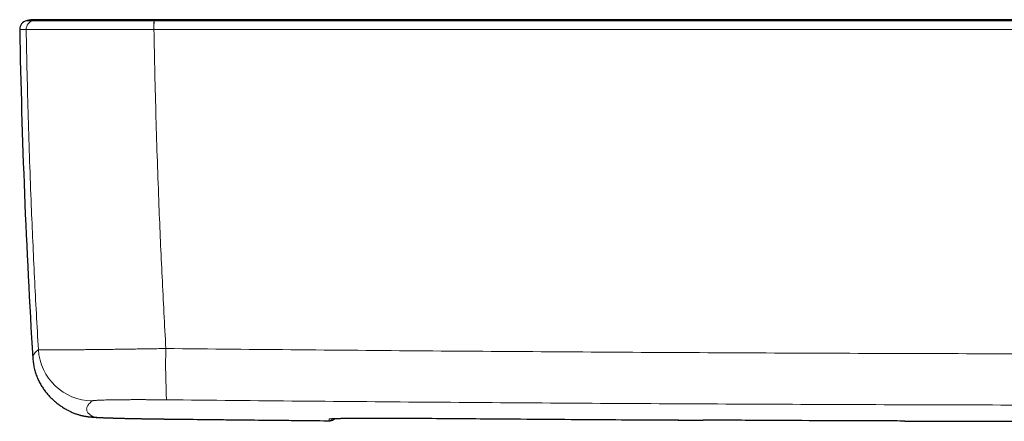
# Model space of a CAD drawing. Header units: millimetres. Extents: x 8 to 1132, y 12 to 2282.
# Tile 37 of 54: x 516 to 606, y 1614 to 1651. Entities that reach past the tile are written whole.
import ezdxf

# ---------------------------------------------------------------- set-up
doc = ezdxf.new("R2010")
doc.units = ezdxf.units.MM

msp = doc.modelspace()

# ---------------------------------------------------------------- linework, layer by layer
at = {"color": 7, "linetype": 'Continuous', "lineweight": 30}
for p, q in [((517.929, 1651.291), (517.91, 1651.291)), ((528.166, 1651.291), (528.155, 1651.291)), ((520.322, 1615.461), (520.293, 1615.476)), ((596.881, 1614.52), (605.996, 1614.494))]:
    msp.add_line(p, q, dxfattribs=at)
at = {"color": 8, "linetype": 'Continuous', "lineweight": 0}
for p, q in [((516.418, 1650.401), (516.418, 1650.401)), ((528.108, 1650.401), (528.119, 1650.401)), ((529.402, 1614.702), (529.4, 1614.701)), ((544.162, 1614.548), (544.162, 1614.55)), ((544.162, 1614.548), (544.162, 1614.548)), ((552.012, 1614.782), (552.012, 1614.782)), ((605.996, 1614.494), (596.891, 1614.521)), ((605.996, 1614.494), (605.996, 1614.494))]:
    msp.add_line(p, q, dxfattribs=at)
at = {"color": 7, "linetype": 'Continuous', "lineweight": 30}
for centre, radius, start, end in [((516.622, 1650.416), 0.8, 102.37724, 181.04881), ((1215.705, 1663.215), 700, 181.048943, 183.517059)]:
    msp.add_arc(centre, radius, start, end, dxfattribs=at)
at = {"color": 8, "linetype": 'Continuous', "lineweight": 0}
for centre, radius, start, end in [((517.218, 1650.416), 0.8, 102.46997, 181.06138), ((517.218, 1650.416), 0.8, 102.46885, 181.05948), ((541.341, 1650.535), 13.234, 177.13462, 180.58149), ((541.835, 1650.538), 13.716, 177.24633, 180.57177), ((522.527, 1621.368), 5.003, 183.49949, 269.27502), ((581.886, 1619.541), 52.698, 178.23755, 183.34714), ((522.626, 1619.891), 4.993, 242.51669, 269.37344), ((544.164, 1615.504), 0.8, 269.47338, 285.0365), ((544.169, 1615.348), 0.8, 269.47285, 311.55501), ((544.169, 1615.348), 0.8, 269.47, 311.57982)]:
    msp.add_arc(centre, radius, start, end, dxfattribs=at)
at = {"color": 7, "linetype": 'Continuous', "lineweight": 30}
for points, knots in [([(517.325, 1651.291), (517.301, 1651.291), (517.253, 1651.291), (517.166, 1651.288), (517.069, 1651.284), (516.961, 1651.276), (516.844, 1651.264), (516.717, 1651.247), (516.584, 1651.225), (516.495, 1651.206), (516.45, 1651.197)], [0, 0, 0, 0, 0.119979, 0.237618, 0.355139, 0.474745, 0.598499, 0.728222, 0.865443, 1, 1, 1, 1]), ([(517.908, 1651.291), (517.899, 1651.291), (517.881, 1651.291), (517.854, 1651.291), (517.826, 1651.291), (517.799, 1651.291), (517.771, 1651.291), (517.744, 1651.291), (517.716, 1651.291), (517.689, 1651.291), (517.662, 1651.291), (517.634, 1651.291), (517.608, 1651.291), (517.581, 1651.291), (517.555, 1651.291), (517.53, 1651.291), (517.506, 1651.291), (517.483, 1651.291), (517.46, 1651.291), (517.439, 1651.291), (517.42, 1651.291), (517.401, 1651.291), (517.385, 1651.291), (517.37, 1651.291), (517.357, 1651.291), (517.345, 1651.291), (517.336, 1651.291), (517.329, 1651.291), (517.326, 1651.291), (517.326, 1651.291), (517.327, 1651.291)], [0, 0, 0, 0, 0.023007, 0.046963, 0.071868, 0.097722, 0.124526, 0.151776, 0.179941, 0.209021, 0.239017, 0.27057, 0.303075, 0.336534, 0.370946, 0.406311, 0.44263, 0.479902, 0.518127, 0.557305, 0.597437, 0.638521, 0.680559, 0.723551, 0.767495, 0.816935, 0.867529, 0.919276, 0.972177, 1, 1, 1, 1]), ([(528.145, 1651.291), (527.977, 1651.291), (527.645, 1651.291), (527.154, 1651.291), (526.666, 1651.291), (526.179, 1651.291), (525.695, 1651.291), (525.22, 1651.291), (524.752, 1651.291), (524.267, 1651.291), (523.771, 1651.291), (523.272, 1651.291), (522.788, 1651.291), (522.316, 1651.291), (521.861, 1651.291), (521.427, 1651.291), (521.013, 1651.291), (520.62, 1651.291), (520.252, 1651.291), (519.909, 1651.291), (519.587, 1651.291), (519.289, 1651.291), (519.021, 1651.291), (518.779, 1651.291), (518.562, 1651.291), (518.375, 1651.291), (518.219, 1651.291), (518.094, 1651.291), (518, 1651.291), (517.935, 1651.291), (517.916, 1651.291), (517.907, 1651.291)], [0, 0, 0, 0, 0.03182, 0.062621, 0.093317, 0.12482, 0.156413, 0.187288, 0.218219, 0.249983, 0.286063, 0.321062, 0.356339, 0.392722, 0.428309, 0.463648, 0.499804, 0.535768, 0.570729, 0.60604, 0.642512, 0.678129, 0.713439, 0.749523, 0.785896, 0.821555, 0.856806, 0.891961, 0.927336, 0.963246, 1, 1, 1, 1]), ([(522.661, 1651.291), (522.627, 1651.291), (522.547, 1651.291), (522.47, 1651.291), (522.425, 1651.291)], [0, 0, 0, 0, 0.416855, 1, 1, 1, 1]), ([(526.17, 1651.291), (526.085, 1651.291), (525.818, 1651.291), (525.375, 1651.291), (524.992, 1651.291), (524.793, 1651.291), (524.768, 1651.291)], [0, 0, 0, 0, 0.176767, 0.559085, 0.945841, 1, 1, 1, 1]), ([(627.011, 1651.291), (626.348, 1651.291), (625.036, 1651.291), (623.089, 1651.291), (621.184, 1651.291), (619.321, 1651.291), (617.499, 1651.291), (615.752, 1651.291), (614.078, 1651.291), (612.476, 1651.291), (610.91, 1651.291), (609.382, 1651.291), (607.891, 1651.291), (606.437, 1651.291), (605.021, 1651.291), (603.642, 1651.291), (602.299, 1651.291), (601.002, 1651.291), (599.749, 1651.291), (598.539, 1651.291), (597.365, 1651.291), (596.221, 1651.291), (595.106, 1651.291), (594.022, 1651.291), (592.975, 1651.291), (591.964, 1651.291), (590.997, 1651.291), (590.072, 1651.291), (589.188, 1651.291), (588.341, 1651.291), (587.58, 1651.291), (586.901, 1651.291), (586.3, 1651.291), (585.723, 1651.291), (585.165, 1651.291), (584.551, 1651.291), (583.863, 1651.291), (583.081, 1651.291), (582.294, 1651.291), (581.504, 1651.291), (580.715, 1651.291), (579.894, 1651.291), (579.043, 1651.291), (578.161, 1651.291), (577.249, 1651.291), (576.272, 1651.291), (575.229, 1651.291), (574.118, 1651.291), (572.97, 1651.291), (571.784, 1651.291), (570.561, 1651.291), (569.301, 1651.291), (568.003, 1651.291), (566.668, 1651.291), (565.296, 1651.291), (563.895, 1651.291), (562.466, 1651.291), (561.009, 1651.291), (559.517, 1651.291), (557.978, 1651.291), (556.394, 1651.291), (554.763, 1651.291), (553.095, 1651.291), (551.389, 1651.291), (549.657, 1651.291), (547.898, 1651.291), (546.114, 1651.291), (544.294, 1651.291), (542.425, 1651.291), (540.506, 1651.291), (538.538, 1651.291), (536.532, 1651.291), (534.488, 1651.291), (532.407, 1651.291), (530.289, 1651.291), (528.864, 1651.291), (528.145, 1651.291)], [0, 0, 0, 0, 0.0201156, 0.039808, 0.0590772, 0.0779231, 0.0963459, 0.1143455, 0.1309289, 0.1471362, 0.1629673, 0.1784223, 0.1935011, 0.2082037, 0.2225302, 0.2364806, 0.2500549, 0.263253, 0.2758494, 0.2880829, 0.2999537, 0.3114617, 0.3228061, 0.3337745, 0.3443668, 0.354583, 0.3644231, 0.3737214, 0.3826569, 0.3912296, 0.3994396, 0.4057464, 0.411821, 0.4176635, 0.4232737, 0.4287604, 0.4362673, 0.444174, 0.4524805, 0.4601523, 0.4681362, 0.4764322, 0.4850403, 0.4939604, 0.5031927, 0.5127371, 0.5235963, 0.5348333, 0.5464478, 0.55844, 0.5708098, 0.5835573, 0.5966824, 0.6101852, 0.6240656, 0.6383237, 0.6526948, 0.6674301, 0.6825298, 0.6979938, 0.7141132, 0.7306104, 0.7474852, 0.7647378, 0.782368, 0.8000511, 0.8180985, 0.8365103, 0.8552865, 0.8748215, 0.894736, 0.9150298, 0.9357031, 0.9567559, 0.9781882, 1, 1, 1, 1]), ([(517.024, 1620.274), (517.027, 1620.232), (517.033, 1620.114), (517.055, 1619.921), (517.088, 1619.696), (517.13, 1619.474), (517.181, 1619.255), (517.241, 1619.04), (517.308, 1618.83), (517.383, 1618.625), (517.465, 1618.426), (517.553, 1618.233), (517.647, 1618.046), (517.746, 1617.865), (517.85, 1617.691), (517.959, 1617.523), (518.071, 1617.362), (518.188, 1617.206), (518.308, 1617.057), (518.431, 1616.913), (518.558, 1616.775), (518.687, 1616.642), (518.82, 1616.514), (518.955, 1616.391), (519.093, 1616.273), (519.234, 1616.159), (519.378, 1616.049), (519.526, 1615.943), (519.677, 1615.84), (519.832, 1615.741), (519.991, 1615.644), (520.146, 1615.555), (520.246, 1615.502), (520.293, 1615.477)], [0, 0, 0, 0, 0.015021, 0.042217, 0.069406, 0.0966, 0.123815, 0.151072, 0.178395, 0.20581, 0.233353, 0.26106, 0.288975, 0.317147, 0.345629, 0.37448, 0.403762, 0.433544, 0.463899, 0.494904, 0.526643, 0.559208, 0.592696, 0.627214, 0.662879, 0.699819, 0.738177, 0.778113, 0.819807, 0.863461, 0.909311, 0.957627, 1, 1, 1, 1]), ([(520.386, 1615.43), (520.413, 1615.416), (520.493, 1615.375), (520.625, 1615.315), (520.78, 1615.25), (520.929, 1615.194), (521.07, 1615.145), (521.202, 1615.104), (521.323, 1615.069), (521.435, 1615.04), (521.537, 1615.016), (521.632, 1614.995), (521.719, 1614.978), (521.801, 1614.963), (521.879, 1614.95), (521.953, 1614.938), (522.025, 1614.928), (522.097, 1614.919), (522.169, 1614.91), (522.245, 1614.902), (522.328, 1614.894), (522.425, 1614.885), (522.545, 1614.876), (522.682, 1614.866), (522.829, 1614.858), (522.971, 1614.85), (523.117, 1614.843), (523.268, 1614.836), (523.427, 1614.829), (523.589, 1614.823), (523.756, 1614.817), (523.928, 1614.811), (524.105, 1614.805), (524.287, 1614.799), (524.475, 1614.793), (524.667, 1614.788), (524.865, 1614.782), (525.069, 1614.777), (525.279, 1614.772), (525.495, 1614.767), (525.717, 1614.761), (525.943, 1614.756), (526.175, 1614.752), (526.411, 1614.747), (526.65, 1614.742), (526.893, 1614.738), (527.139, 1614.733), (527.386, 1614.729), (527.636, 1614.725), (527.886, 1614.721), (528.139, 1614.717), (528.394, 1614.714), (528.652, 1614.71), (528.913, 1614.707), (529.162, 1614.704), (529.325, 1614.702), (529.4, 1614.701)], [0, 0, 0, 0, 0.007691, 0.022452, 0.036681, 0.050246, 0.063033, 0.074974, 0.086078, 0.096422, 0.106137, 0.115378, 0.124317, 0.133134, 0.142012, 0.151089, 0.160582, 0.170738, 0.181862, 0.194364, 0.208858, 0.22641, 0.249368, 0.2796, 0.307476, 0.333197, 0.357381, 0.382926, 0.407389, 0.431155, 0.454444, 0.477381, 0.500043, 0.522478, 0.544719, 0.566793, 0.58859, 0.610478, 0.632405, 0.654369, 0.676362, 0.698373, 0.720387, 0.742384, 0.764345, 0.786252, 0.808087, 0.829831, 0.851468, 0.872982, 0.894375, 0.915933, 0.937645, 0.959418, 0.981218, 1, 1, 1, 1]), ([(529.4, 1614.702), (530.167, 1614.693), (532.931, 1614.661), (537.693, 1614.612), (541.846, 1614.569), (544.003, 1614.549), (544.162, 1614.548)], [0, 0, 0, 0, 0.155897, 0.561796, 0.967685, 1, 1, 1, 1]), ([(544.188, 1614.549), (544.193, 1614.549), (544.227, 1614.548), (544.288, 1614.556), (544.37, 1614.572), (544.448, 1614.596), (544.522, 1614.628), (544.59, 1614.665), (544.651, 1614.706), (544.686, 1614.737), (544.703, 1614.751)], [0, 0, 0, 0, 0.027654, 0.178848, 0.326641, 0.471193, 0.612576, 0.750787, 0.885752, 1, 1, 1, 1]), ([(544.334, 1614.729), (544.334, 1614.729), (544.333, 1614.729), (544.339, 1614.729), (544.353, 1614.731), (544.377, 1614.733), (544.411, 1614.736), (544.456, 1614.739), (544.511, 1614.742), (544.578, 1614.746), (544.656, 1614.749), (544.743, 1614.753), (544.841, 1614.756), (544.948, 1614.76), (545.063, 1614.763), (545.188, 1614.766), (545.32, 1614.769), (545.462, 1614.772), (545.612, 1614.775), (545.771, 1614.778), (545.938, 1614.78), (546.113, 1614.782), (546.294, 1614.785), (546.482, 1614.787), (546.676, 1614.788), (546.876, 1614.79), (547.084, 1614.791), (547.298, 1614.793), (547.518, 1614.794), (547.744, 1614.795), (547.975, 1614.795), (548.21, 1614.796), (548.45, 1614.796), (548.694, 1614.797), (548.942, 1614.796), (549.194, 1614.796), (549.449, 1614.796), (549.707, 1614.795), (549.969, 1614.794), (550.233, 1614.793), (550.499, 1614.792), (550.767, 1614.791), (551.037, 1614.789), (551.307, 1614.788), (551.578, 1614.786), (551.813, 1614.784), (551.958, 1614.783), (552.012, 1614.782)], [0, 0, 0, 0, 0.0036214, 0.0167382, 0.0317255, 0.0485638, 0.0672246, 0.0868019, 0.1076472, 0.1294289, 0.1518865, 0.1748052, 0.1980131, 0.2213717, 0.2447656, 0.2681162, 0.2914898, 0.3150736, 0.3388468, 0.3627495, 0.386723, 0.4107087, 0.434635, 0.4584507, 0.4821673, 0.5059894, 0.5299146, 0.5539139, 0.5779579, 0.602017, 0.6260528, 0.6500361, 0.6739381, 0.6978216, 0.7218377, 0.7458276, 0.7698041, 0.7937807, 0.8177695, 0.8417811, 0.8658294, 0.8898665, 0.9138026, 0.9377426, 0.9617195, 0.9857771, 1, 1, 1, 1]), ([(552.012, 1614.783), (554.664, 1614.761), (560.393, 1614.715), (569.197, 1614.654), (575.349, 1614.618), (578.425, 1614.601)], [0, 0, 0, 0, 0.30126, 0.650648, 1, 1, 1, 1]), ([(596.891, 1614.521), (596.263, 1614.523), (591.97, 1614.535), (585.811, 1614.562), (580.281, 1614.593), (578.415, 1614.603)], [0, 0, 0, 0, 0.102101, 0.696971, 1, 1, 1, 1]), ([(605.996, 1614.494), (606.025, 1614.494), (606.113, 1614.494), (606.255, 1614.494), (606.424, 1614.494), (606.59, 1614.494), (606.761, 1614.494), (606.935, 1614.495), (607.109, 1614.495), (607.279, 1614.496), (607.446, 1614.497), (607.609, 1614.498), (607.766, 1614.5), (607.919, 1614.501), (608.065, 1614.503), (608.205, 1614.505), (608.339, 1614.507), (608.466, 1614.509), (608.587, 1614.512), (608.702, 1614.514), (608.81, 1614.517), (608.912, 1614.52), (609.007, 1614.523), (609.095, 1614.526), (609.175, 1614.529), (609.25, 1614.533), (609.319, 1614.537), (609.393, 1614.543), (609.452, 1614.55), (609.486, 1614.555), (609.494, 1614.557)], [0, 0, 0, 0, 0.01723, 0.052623, 0.084432, 0.118542, 0.152606, 0.188868, 0.225113, 0.261321, 0.297469, 0.333537, 0.36951, 0.405376, 0.44113, 0.476775, 0.512317, 0.547723, 0.583297, 0.619228, 0.6555, 0.692101, 0.729035, 0.766343, 0.804139, 0.842707, 0.882749, 0.926522, 0.980592, 1, 1, 1, 1])]:
    msp.add_open_spline(points, degree=3, knots=knots, dxfattribs=at)
at = {"color": 8, "linetype": 'Continuous', "lineweight": 0}
for points, knots in [([(517.045, 1651.197), (517.013, 1651.197), (516.91, 1651.197), (516.763, 1651.197), (516.621, 1651.197), (516.521, 1651.197), (516.46, 1651.197), (516.454, 1651.197), (516.45, 1651.197)], [0, 0, 0, 0, 0.081348, 0.266843, 0.452341, 0.63784, 0.823335, 1, 1, 1, 1]), ([(517.045, 1651.197), (517.153, 1651.218), (517.368, 1651.259), (517.657, 1651.288), (517.837, 1651.288), (517.907, 1651.288)], [0, 0, 0, 0, 0.3776491, 0.7574049, 1, 1, 1, 1]), ([(528.124, 1651.197), (528.124, 1651.197), (527.936, 1651.197), (527.561, 1651.197), (527, 1651.197), (526.442, 1651.197), (525.889, 1651.197), (525.319, 1651.197), (524.733, 1651.198), (524.135, 1651.198), (523.549, 1651.198), (522.978, 1651.198), (522.425, 1651.198), (521.89, 1651.198), (521.375, 1651.198), (520.88, 1651.198), (520.407, 1651.198), (519.959, 1651.198), (519.537, 1651.198), (519.143, 1651.198), (518.78, 1651.198), (518.451, 1651.198), (518.157, 1651.198), (517.896, 1651.198), (517.669, 1651.198), (517.474, 1651.198), (517.315, 1651.198), (517.199, 1651.198), (517.121, 1651.197), (517.07, 1651.197), (517.051, 1651.197), (517.045, 1651.197), (517.045, 1651.197)], [0, 0, 0, 0, 0.000003, 0.032793, 0.065642, 0.098512, 0.131362, 0.164152, 0.201239, 0.238444, 0.275708, 0.312972, 0.350177, 0.387266, 0.424769, 0.462303, 0.499806, 0.537678, 0.575643, 0.61364, 0.651605, 0.689476, 0.726604, 0.763848, 0.801152, 0.838455, 0.875699, 0.912826, 0.941878, 0.970944, 0.999997, 1, 1, 1, 1]), ([(517.045, 1651.197), (517.045, 1651.197), (517.045, 1651.197), (517.045, 1651.197), (517.045, 1651.197)], [0, 0, 0, 0, 0.005987, 1, 1, 1, 1]), ([(528.124, 1651.197), (528.127, 1651.218), (528.132, 1651.259), (528.139, 1651.288), (528.143, 1651.288), (528.145, 1651.288)], [0, 0, 0, 0, 0.376257, 0.754612, 1, 1, 1, 1]), ([(528.134, 1651.197), (528.131, 1651.197), (528.127, 1651.197), (528.124, 1651.197), (528.124, 1651.197)], [0, 0, 0, 0, 0.993961, 1, 1, 1, 1]), ([(627.011, 1651.197), (624.103, 1651.197), (618.287, 1651.197), (608.204, 1651.197), (596.763, 1651.197), (586.097, 1651.197), (575.431, 1651.197), (564.765, 1651.197), (552.26, 1651.197), (540.05, 1651.197), (532.106, 1651.197), (528.134, 1651.197)], [0, 0, 0, 0, 0.088223, 0.176447, 0.305888, 0.43533, 0.50005, 0.629492, 0.758933, 0.879467, 1, 1, 1, 1]), ([(515.823, 1650.401), (515.826, 1650.401), (515.832, 1650.401), (515.877, 1650.401), (515.939, 1650.401), (516.024, 1650.401), (516.132, 1650.401), (516.261, 1650.401), (516.366, 1650.401), (516.418, 1650.401)], [0, 0, 0, 0, 0.176668, 0.313876, 0.451085, 0.588293, 0.725528, 0.862764, 1, 1, 1, 1]), ([(516.418, 1650.401), (516.444, 1649.057), (516.496, 1646.369), (516.602, 1642.337), (516.729, 1638.307), (516.87, 1634.519), (517.02, 1630.972), (517.176, 1627.668), (517.345, 1624.364), (517.471, 1622.163), (517.533, 1621.063)], [0, 0, 0, 0, 0.1372708, 0.2745416, 0.4118467, 0.5491517, 0.6618543, 0.7745569, 0.8872785, 1, 1, 1, 1]), ([(516.418, 1650.401), (516.427, 1650.401), (516.444, 1650.4), (516.498, 1650.4), (516.581, 1650.4), (516.703, 1650.4), (516.871, 1650.399), (517.076, 1650.398), (517.316, 1650.398), (517.591, 1650.398), (517.901, 1650.397), (518.248, 1650.397), (518.632, 1650.397), (519.047, 1650.397), (519.492, 1650.396), (519.965, 1650.396), (520.464, 1650.396), (520.986, 1650.397), (521.53, 1650.397), (522.095, 1650.397), (522.678, 1650.397), (523.28, 1650.397), (523.898, 1650.398), (524.53, 1650.398), (525.148, 1650.399), (525.749, 1650.399), (526.333, 1650.399), (526.922, 1650.4), (527.514, 1650.4), (527.91, 1650.401), (528.108, 1650.401)], [0, 0, 0, 0, 0.029056, 0.058126, 0.087182, 0.124307, 0.161548, 0.198849, 0.23615, 0.273391, 0.310516, 0.348389, 0.386355, 0.424352, 0.462318, 0.500191, 0.537694, 0.575228, 0.612731, 0.649819, 0.687024, 0.724289, 0.761553, 0.798758, 0.835846, 0.868637, 0.901488, 0.934359, 0.96721, 1, 1, 1, 1]), ([(529.213, 1621.162), (529.152, 1622.254), (529.029, 1624.438), (528.864, 1627.717), (528.712, 1630.997), (528.565, 1634.526), (528.426, 1638.306), (528.301, 1642.336), (528.196, 1646.368), (528.144, 1649.057), (528.119, 1650.401)], [0, 0, 0, 0, 0.112233, 0.224466, 0.336717, 0.448969, 0.586709, 0.72445, 0.862225, 1, 1, 1, 1]), ([(528.119, 1650.401), (532.091, 1650.401), (540.037, 1650.401), (552.249, 1650.401), (564.756, 1650.401), (575.423, 1650.401), (586.091, 1650.401), (596.759, 1650.401), (608.202, 1650.401), (618.286, 1650.401), (624.103, 1650.401), (627.011, 1650.401)], [0, 0, 0, 0, 0.120533, 0.241067, 0.370508, 0.49995, 0.56467, 0.694112, 0.823553, 0.911777, 1, 1, 1, 1]), ([(517.533, 1621.063), (517.477, 1621.016), (517.364, 1620.922), (517.233, 1620.785), (517.132, 1620.651), (517.064, 1620.52), (517.024, 1620.394), (517.024, 1620.313), (517.024, 1620.274)], [0, 0, 0, 0, 0.167847, 0.335697, 0.503547, 0.671395, 0.839242, 1, 1, 1, 1]), ([(529.213, 1621.162), (528.993, 1621.158), (528.553, 1621.151), (527.895, 1621.14), (527.24, 1621.13), (526.589, 1621.12), (525.943, 1621.11), (525.308, 1621.101), (524.686, 1621.092), (524.079, 1621.084), (523.49, 1621.077), (522.92, 1621.07), (522.369, 1621.064), (521.84, 1621.059), (521.334, 1621.054), (520.855, 1621.05), (520.403, 1621.046), (519.981, 1621.044), (519.587, 1621.042), (519.224, 1621.04), (518.894, 1621.04), (518.597, 1621.04), (518.335, 1621.041), (518.11, 1621.043), (517.92, 1621.045), (517.766, 1621.048), (517.65, 1621.052), (517.567, 1621.057), (517.545, 1621.061), (517.533, 1621.063)], [0, 0, 0, 0, 0.036462, 0.072951, 0.109413, 0.146308, 0.183318, 0.220388, 0.257457, 0.294467, 0.331362, 0.36835, 0.405453, 0.442616, 0.479779, 0.516883, 0.553871, 0.590974, 0.628195, 0.665475, 0.702755, 0.739976, 0.777079, 0.814135, 0.851307, 0.888539, 0.925771, 0.962944, 1, 1, 1, 1]), ([(529.213, 1621.162), (533.286, 1621.122), (541.431, 1621.041), (553.649, 1620.939), (565.868, 1620.853), (578.088, 1620.782), (590.309, 1620.727), (602.53, 1620.687), (614.751, 1620.664), (626.972, 1620.656), (639.193, 1620.663), (651.414, 1620.687), (663.635, 1620.726), (675.862, 1620.781), (688.095, 1620.852), (700.334, 1620.939), (712.572, 1621.041), (720.731, 1621.122), (724.81, 1621.162)], [0, 0, 0, 0, 0.0624745, 0.1249494, 0.1874242, 0.2498988, 0.3123733, 0.3748482, 0.437323, 0.4997975, 0.5622721, 0.6247469, 0.6872218, 0.7496963, 0.8122721, 0.8748482, 0.9374242, 1, 1, 1, 1]), ([(522.571, 1614.898), (522.509, 1614.933), (522.384, 1615.003), (522.237, 1615.111), (522.118, 1615.222), (522.031, 1615.337), (521.975, 1615.454), (521.951, 1615.575), (521.957, 1615.699), (521.995, 1615.826), (522.064, 1615.956), (522.164, 1616.089), (522.294, 1616.225), (522.407, 1616.319), (522.464, 1616.366)], [0, 0, 0, 0, 0.083277, 0.166555, 0.249833, 0.333109, 0.416386, 0.499664, 0.582942, 0.666219, 0.749663, 0.833109, 0.916555, 1, 1, 1, 1]), ([(522.464, 1616.366), (522.472, 1616.37), (522.488, 1616.377), (522.553, 1616.389), (522.646, 1616.4), (522.771, 1616.41), (522.926, 1616.42), (523.111, 1616.429), (523.326, 1616.437), (523.569, 1616.445), (523.837, 1616.452), (524.131, 1616.458), (524.45, 1616.464), (524.791, 1616.468), (525.153, 1616.472), (525.535, 1616.475), (525.933, 1616.477), (526.348, 1616.478), (526.776, 1616.478), (527.218, 1616.478), (527.668, 1616.476), (528.099, 1616.474), (528.508, 1616.472), (528.892, 1616.468), (529.149, 1616.466), (529.278, 1616.465)], [0, 0, 0, 0, 0.044522, 0.089196, 0.133921, 0.178593, 0.223114, 0.267644, 0.312327, 0.357062, 0.401745, 0.446274, 0.490645, 0.535168, 0.579743, 0.624266, 0.668637, 0.712915, 0.757343, 0.801822, 0.846251, 0.890529, 0.92701, 0.963519, 1, 1, 1, 1]), ([(724.745, 1616.465), (720.675, 1616.424), (712.535, 1616.344), (700.325, 1616.243), (688.114, 1616.157), (675.902, 1616.087), (663.69, 1616.032), (651.477, 1615.993), (639.264, 1615.969), (627.051, 1615.961), (614.838, 1615.969), (602.625, 1615.993), (590.412, 1616.032), (578.193, 1616.086), (565.968, 1616.157), (553.737, 1616.243), (541.507, 1616.344), (533.354, 1616.424), (529.278, 1616.465)], [0, 0, 0, 0, 0.062475, 0.124949, 0.187424, 0.249899, 0.312374, 0.374848, 0.437323, 0.499798, 0.562272, 0.624747, 0.687222, 0.749697, 0.812272, 0.874848, 0.937424, 1, 1, 1, 1]), ([(529.402, 1614.702), (529.245, 1614.704), (528.93, 1614.707), (528.46, 1614.713), (527.995, 1614.72), (527.537, 1614.727), (527.089, 1614.735), (526.652, 1614.743), (526.229, 1614.751), (525.819, 1614.76), (525.427, 1614.769), (525.055, 1614.779), (524.704, 1614.788), (524.375, 1614.798), (524.07, 1614.808), (523.789, 1614.818), (523.535, 1614.828), (523.309, 1614.838), (523.112, 1614.847), (522.943, 1614.857), (522.804, 1614.867), (522.703, 1614.876), (522.635, 1614.884), (522.59, 1614.891), (522.577, 1614.896), (522.571, 1614.898)], [0, 0, 0, 0, 0.0446292, 0.0894106, 0.1342433, 0.179024, 0.2236526, 0.2682868, 0.3130744, 0.3579136, 0.4027005, 0.4473343, 0.4918626, 0.5365437, 0.5812765, 0.6259574, 0.6704855, 0.7149201, 0.7595065, 0.8041445, 0.8487311, 0.8931659, 0.9287686, 0.9643972, 1, 1, 1, 1]), ([(544.162, 1614.548), (541.702, 1614.572), (536.782, 1614.62), (531.862, 1614.675), (529.402, 1614.702)], [0, 0, 0, 0, 0.4999991, 1, 1, 1, 1]), ([(552.012, 1614.782), (551.866, 1614.784), (551.576, 1614.786), (551.141, 1614.789), (550.709, 1614.791), (550.25, 1614.794), (549.768, 1614.795), (549.265, 1614.796), (548.774, 1614.797), (548.299, 1614.796), (547.84, 1614.795), (547.401, 1614.794), (546.982, 1614.791), (546.586, 1614.788), (546.214, 1614.784), (545.869, 1614.78), (545.553, 1614.774), (545.266, 1614.769), (545.009, 1614.762), (544.784, 1614.755), (544.592, 1614.748), (544.434, 1614.74), (544.311, 1614.732), (544.222, 1614.723), (544.167, 1614.713), (544.16, 1614.707), (544.156, 1614.704)], [0, 0, 0, 0, 0.035309, 0.070672, 0.106035, 0.141343, 0.184167, 0.227137, 0.270157, 0.313127, 0.355951, 0.398797, 0.441789, 0.48483, 0.527822, 0.570667, 0.61349, 0.656459, 0.699478, 0.742447, 0.78527, 0.828118, 0.871113, 0.914157, 0.957152, 1, 1, 1, 1]), ([(544.156, 1614.704), (544.157, 1614.684), (544.158, 1614.645), (544.16, 1614.594), (544.161, 1614.562), (544.162, 1614.548)], [0, 0, 0, 0, 0.367479, 0.734957, 1, 1, 1, 1]), ([(578.415, 1614.603), (576.014, 1614.616), (569.346, 1614.651), (560.545, 1614.713), (554.145, 1614.765), (552.012, 1614.782)], [0, 0, 0, 0, 0.2727678, 0.7575896, 1, 1, 1, 1])]:
    msp.add_open_spline(points, degree=3, knots=knots, dxfattribs=at)

doc.saveas('drawing.dxf')
